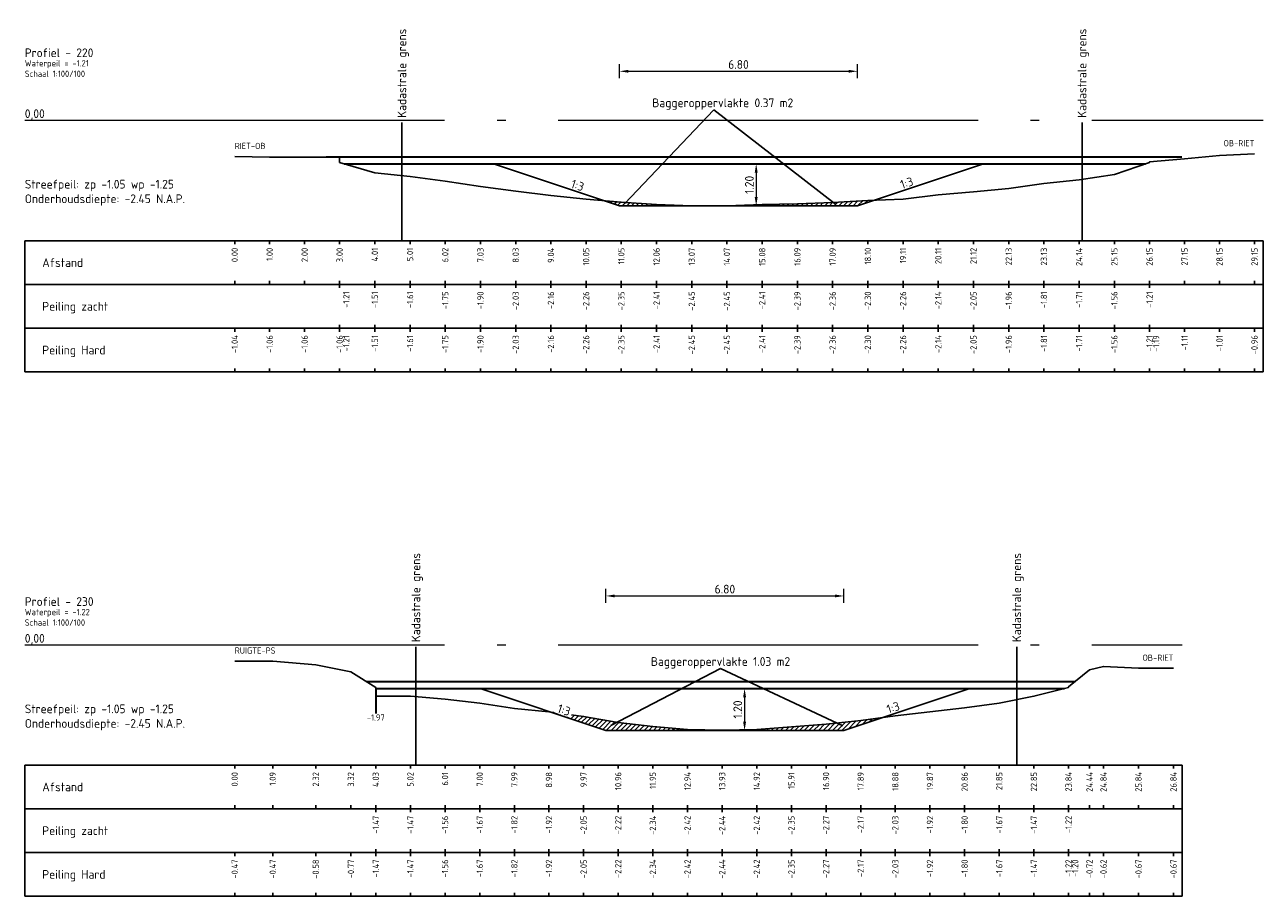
# Model space of a CAD drawing. Header units: metres. Extents: x 163463 to 198797, y 577287 to 592106.
# Tile 20 of 64: x 198349 to 198385, y 581554 to 581579. Entities that reach past the tile are written whole.
import ezdxf
from ezdxf.enums import TextEntityAlignment as Align

# ---------------------------------------------------------------- set-up
doc = ezdxf.new("R2010")
doc.units = ezdxf.units.M
doc.linetypes.add('AL-NAP_LIJN', pattern=[15.25, 12, -1.5, 0.25, -1.5])
for name, color, linetype in [('Afstandsbalk', 7, 'Continuous'), ('baggerarcering', 1, 'Continuous'), ('baggeroppervlak', 7, 'Continuous'), ('HardePeiling', 3, 'Continuous'), ('Kadastralegrens', 7, 'Continuous'), ('Legger', 2, 'Continuous'), ('Oever', 62, 'Continuous'), ('Teksten', 7, 'Continuous'), ('ZachtePeiling', 1, 'Continuous')]:
    doc.layers.add(name, color=color, linetype=linetype)
for name, color, linetype, lineweight in [('beschoeiing', 36, 'Continuous', 30), ('N-WA-WH-GRONDWATERLIJN-G', 150, 'AL-GRONDWATERLIJN', 35), ('X-XX-AL-NAP-G', 7, 'AL-NAP_LIJN', 18)]:
    doc.layers.add(name, color=color, linetype=linetype, lineweight=lineweight)
doc.styles.add('NLCS-ISO', font='NLCS-ISO.ttf')
doc.styles.add('NLCS-ISO-M100-T25', font='NLCS-ISO.ttf', dxfattribs={"height": 0.25})
doc.linetypes.add('AL-GRONDWATERLIJN', pattern='A,6,[32,NLCS.SHX,S=1,R=0,X=0,Y=0],6', length=12)
doc.dimstyles.new('NLCS-M100-T25-PIJL_l3_h1', dxfattribs={"dimscale": 0.1, "dimtxt": 0.25, "dimasz": 2.5, "dimexe": 2, "dimexo": 2, "dimgap": 0.7, "dimtad": 1, "dimzin": 0, "dimdsep": 46, "dimtxsty": 'NLCS-ISO-M100-T25', "dimcen": 2.5, "dimdle": 2, "dimclrd": 256, "dimclre": 256, "dimclrt": 256, "dimadec": 1, "dimazin": 0, "dimtfac": 1, "dimtofl": 0, "dimtmove": 1, "dimatfit": 0, "dimfxl": 2, "dimfxlon": 1, "dimtfill": 1, "dimtfillclr": 256, "dimtolj": 1, "dimtzin": 0, "dimlwd": 18, "dimlwe": 18, "dimarcsym": 0})
pattern_1 = [(45, (198102.50411, 581471.00325), (-0.06735192, 0.06735192), [])]

# ---------------------------------------------------------------- blocks, each defined once
blk = doc.blocks.new('*D487')
at = {"lineweight": 18, "transparency": 16777216}
for p, q in [((198370.396, 581574.753), (198370.196, 581574.753)), ((198370.396, 581574.503), (198370.396, 581573.803)), ((198370.396, 581573.553), (198370.196, 581573.553))]:
    blk.add_line(p, q, dxfattribs=at)
at = {"transparency": 16777216}
for points in [[(198370.355, 581574.503), (198370.438, 581574.503), (198370.396, 581574.753)], [(198370.355, 581573.803), (198370.438, 581573.803), (198370.396, 581573.553)]]:
    blk.add_solid(points, dxfattribs=at)
at = {"layer": 'Defpoints', "color": 0, "transparency": 16777216}
for p in [(198370.396, 581574.753), (198370.396, 581573.553), (198370.396, 581573.553)]:
    blk.add_point(p, dxfattribs=at)
at = {"transparency": 16777216, "insert": (198370.201, 581574.153), "char_height": 0.25, "attachment_point": 5, "rotation": 90, "style": 'NLCS-ISO-M100-T25', "bg_fill": 3, "box_fill_scale": 1.1, "bg_fill_color": 256, "bg_fill_true_color": 13158600, "bg_fill_transparency": 0}
blk.add_mtext('\\A1;1.20', dxfattribs=at)
blk = doc.blocks.new('*D488')
at = {"lineweight": 18, "transparency": 16777216}
for p, q in [((198370.064, 581559.753), (198369.864, 581559.753)), ((198370.064, 581559.503), (198370.064, 581558.803)), ((198370.064, 581558.553), (198369.864, 581558.553))]:
    blk.add_line(p, q, dxfattribs=at)
at = {"transparency": 16777216}
for points in [[(198370.023, 581559.503), (198370.106, 581559.503), (198370.064, 581559.753)], [(198370.023, 581558.803), (198370.106, 581558.803), (198370.064, 581558.553)]]:
    blk.add_solid(points, dxfattribs=at)
at = {"layer": 'Defpoints', "color": 0, "transparency": 16777216}
for p in [(198370.064, 581559.753), (198370.064, 581558.553), (198370.064, 581558.553)]:
    blk.add_point(p, dxfattribs=at)
at = {"transparency": 16777216, "insert": (198369.869, 581559.153), "char_height": 0.25, "attachment_point": 5, "rotation": 90, "style": 'NLCS-ISO-M100-T25', "bg_fill": 3, "box_fill_scale": 1.1, "bg_fill_color": 256, "bg_fill_true_color": 13158600, "bg_fill_transparency": 0}
blk.add_mtext('\\A1;1.20', dxfattribs=at)
blk = doc.blocks.new('*D643')
at = {"lineweight": 18, "transparency": 16777216}
for p, q in [((198366.49, 581577.198), (198366.49, 581577.598)), ((198373.29, 581577.198), (198373.29, 581577.598)), ((198366.74, 581577.398), (198373.04, 581577.398))]:
    blk.add_line(p, q, dxfattribs=at)
at = {"transparency": 16777216}
for points in [[(198366.74, 581577.44), (198366.74, 581577.357), (198366.49, 581577.398)], [(198373.04, 581577.44), (198373.04, 581577.357), (198373.29, 581577.398)]]:
    blk.add_solid(points, dxfattribs=at)
at = {"layer": 'Defpoints', "color": 0, "transparency": 16777216}
for p in [(198373.29, 581577.398), (198366.49, 581573.553), (198373.29, 581573.553)]:
    blk.add_point(p, dxfattribs=at)
at = {"transparency": 16777216, "insert": (198369.89, 581577.593), "char_height": 0.25, "attachment_point": 5, "style": 'NLCS-ISO-M100-T25', "bg_fill": 3, "box_fill_scale": 1.1, "bg_fill_color": 256, "bg_fill_true_color": 13158600, "bg_fill_transparency": 0}
blk.add_mtext('\\A1;6.80', dxfattribs=at)
blk = doc.blocks.new('*D644')
at = {"lineweight": 18, "transparency": 16777216}
for p, q in [((198366.102, 581562.198), (198366.102, 581562.598)), ((198372.902, 581562.198), (198372.902, 581562.598)), ((198366.352, 581562.398), (198372.652, 581562.398))]:
    blk.add_line(p, q, dxfattribs=at)
at = {"transparency": 16777216}
for points in [[(198366.352, 581562.44), (198366.352, 581562.357), (198366.102, 581562.398)], [(198372.652, 581562.44), (198372.652, 581562.357), (198372.902, 581562.398)]]:
    blk.add_solid(points, dxfattribs=at)
at = {"layer": 'Defpoints', "color": 0, "transparency": 16777216}
for p in [(198372.902, 581562.398), (198366.102, 581558.553), (198372.902, 581558.553)]:
    blk.add_point(p, dxfattribs=at)
at = {"transparency": 16777216, "insert": (198369.502, 581562.593), "char_height": 0.25, "attachment_point": 5, "style": 'NLCS-ISO-M100-T25', "bg_fill": 3, "box_fill_scale": 1.1, "bg_fill_color": 256, "bg_fill_true_color": 13158600, "bg_fill_transparency": 0}
blk.add_mtext('\\A1;6.80', dxfattribs=at)

msp = doc.modelspace()

# ---------------------------------------------------------------- hatches: boundary and pattern name
at = {"layer": 'baggerarcering'}
h = msp.add_hatch(dxfattribs=at)
h.set_pattern_fill('ANSI31', color=256, scale=0.03, style=0)
h.set_pattern_definition(pattern_1)
h.paths.add_polyline_path([(198366.061, 581573.696), (198366.49, 581573.553), (198368.554, 581573.553), (198367.548, 581573.593), (198366.541, 581573.653)])
h = msp.add_hatch(dxfattribs=at)
h.set_pattern_fill('ANSI31', color=256, scale=0.03, style=0)
h.set_pattern_definition(pattern_1)
h.paths.add_polyline_path([(198373.29, 581573.553), (198373.76, 581573.71), (198373.588, 581573.703), (198372.581, 581573.643), (198371.574, 581573.613), (198370.568, 581573.593), (198369.561, 581573.553)])
h = msp.add_hatch(dxfattribs=at)
h.set_pattern_fill('ANSI31', color=256, scale=0.03, style=0)
h.set_pattern_definition(pattern_1)
h.paths.add_polyline_path([(198372.902, 581558.553), (198374.006, 581558.921), (198373.383, 581558.833), (198372.393, 581558.733), (198371.403, 581558.653), (198370.413, 581558.583), (198369.423, 581558.563), (198368.433, 581558.583), (198367.442, 581558.663), (198366.452, 581558.783), (198365.462, 581558.953), (198364.538, 581559.075), (198366.102, 581558.553)])

# ---------------------------------------------------------------- linework, layer by layer
at = {"layer": 'Afstandsbalk'}
for p, q in [((198349.489, 581572.553), (198384.89, 581572.553)), ((198349.489, 581568.803), (198349.489, 581572.553)), ((198355.489, 581572.553), (198355.489, 581572.453)), ((198356.488, 581572.553), (198356.488, 581572.453)), ((198357.488, 581572.553), (198357.488, 581572.453)), ((198358.488, 581572.553), (198358.488, 581572.453)), ((198359.495, 581572.553), (198359.495, 581572.453)), ((198360.502, 581572.553), (198360.502, 581572.453)), ((198361.508, 581572.553), (198361.508, 581572.453)), ((198362.514, 581572.553), (198362.514, 581572.453)), ((198363.522, 581572.553), (198363.522, 581572.453)), ((198364.528, 581572.553), (198364.528, 581572.453)), ((198365.534, 581572.553), (198365.534, 581572.453)), ((198366.541, 581572.553), (198366.541, 581572.453)), ((198367.548, 581572.553), (198367.548, 581572.453)), ((198368.554, 581572.553), (198368.554, 581572.453)), ((198369.561, 581572.553), (198369.561, 581572.453)), ((198370.568, 581572.553), (198370.568, 581572.453)), ((198371.574, 581572.553), (198371.574, 581572.453)), ((198372.581, 581572.553), (198372.581, 581572.453)), ((198373.588, 581572.553), (198373.588, 581572.453)), ((198374.594, 581572.553), (198374.594, 581572.453)), ((198375.601, 581572.553), (198375.601, 581572.453)), ((198376.607, 581572.553), (198376.607, 581572.453)), ((198377.614, 581572.553), (198377.614, 581572.453)), ((198378.621, 581572.553), (198378.621, 581572.453)), ((198379.627, 581572.553), (198379.627, 581572.453)), ((198380.634, 581572.553), (198380.634, 581572.453)), ((198381.64, 581572.553), (198381.64, 581572.453)), ((198382.641, 581572.553), (198382.641, 581572.453)), ((198383.641, 581572.553), (198383.641, 581572.453)), ((198384.64, 581572.553), (198384.64, 581572.453)), ((198384.89, 581568.803), (198384.89, 581572.553)), ((198349.489, 581571.303), (198384.89, 581571.303)), ((198355.489, 581571.303), (198355.489, 581571.403)), ((198356.488, 581571.303), (198356.488, 581571.403)), ((198357.488, 581571.303), (198357.488, 581571.403)), ((198358.488, 581571.303), (198358.488, 581571.403)), ((198358.488, 581571.303), (198358.488, 581571.203)), ((198359.495, 581571.303), (198359.495, 581571.403)), ((198359.495, 581571.303), (198359.495, 581571.203)), ((198360.502, 581571.303), (198360.502, 581571.403)), ((198360.502, 581571.303), (198360.502, 581571.203)), ((198361.508, 581571.303), (198361.508, 581571.403)), ((198361.508, 581571.303), (198361.508, 581571.203)), ((198362.514, 581571.303), (198362.514, 581571.403)), ((198362.514, 581571.303), (198362.514, 581571.203)), ((198363.522, 581571.303), (198363.522, 581571.403)), ((198363.522, 581571.303), (198363.522, 581571.203)), ((198364.528, 581571.303), (198364.528, 581571.403)), ((198364.528, 581571.303), (198364.528, 581571.203)), ((198365.534, 581571.303), (198365.534, 581571.403)), ((198365.534, 581571.303), (198365.534, 581571.203)), ((198366.541, 581571.303), (198366.541, 581571.403)), ((198366.541, 581571.303), (198366.541, 581571.203)), ((198367.548, 581571.303), (198367.548, 581571.403)), ((198367.548, 581571.303), (198367.548, 581571.203)), ((198368.554, 581571.303), (198368.554, 581571.403)), ((198368.554, 581571.303), (198368.554, 581571.203)), ((198369.561, 581571.303), (198369.561, 581571.403)), ((198369.561, 581571.303), (198369.561, 581571.203)), ((198370.568, 581571.303), (198370.568, 581571.403)), ((198370.568, 581571.303), (198370.568, 581571.203)), ((198371.574, 581571.303), (198371.574, 581571.403)), ((198371.574, 581571.303), (198371.574, 581571.203)), ((198372.581, 581571.303), (198372.581, 581571.403)), ((198372.581, 581571.303), (198372.581, 581571.203)), ((198373.588, 581571.303), (198373.588, 581571.403)), ((198373.588, 581571.303), (198373.588, 581571.203)), ((198374.594, 581571.303), (198374.594, 581571.403)), ((198374.594, 581571.303), (198374.594, 581571.203)), ((198375.601, 581571.303), (198375.601, 581571.403)), ((198375.601, 581571.303), (198375.601, 581571.203)), ((198376.607, 581571.303), (198376.607, 581571.403)), ((198376.607, 581571.303), (198376.607, 581571.203)), ((198377.614, 581571.303), (198377.614, 581571.403)), ((198377.614, 581571.303), (198377.614, 581571.203)), ((198378.621, 581571.303), (198378.621, 581571.403)), ((198378.621, 581571.303), (198378.621, 581571.203)), ((198379.627, 581571.303), (198379.627, 581571.403)), ((198379.627, 581571.303), (198379.627, 581571.203)), ((198380.634, 581571.303), (198380.634, 581571.403)), ((198380.634, 581571.303), (198380.634, 581571.203)), ((198381.64, 581571.303), (198381.64, 581571.403)), ((198381.64, 581571.303), (198381.64, 581571.203)), ((198382.641, 581571.303), (198382.641, 581571.403)), ((198383.641, 581571.303), (198383.641, 581571.403)), ((198384.64, 581571.303), (198384.64, 581571.403)), ((198349.489, 581570.053), (198384.89, 581570.053)), ((198355.489, 581570.053), (198355.489, 581569.953)), ((198356.488, 581570.053), (198356.488, 581569.953)), ((198357.488, 581570.053), (198357.488, 581569.953)), ((198358.488, 581570.053), (198358.488, 581570.153)), ((198358.488, 581570.053), (198358.488, 581569.953)), ((198358.488, 581570.053), (198358.488, 581569.953)), ((198359.495, 581570.053), (198359.495, 581570.153)), ((198359.495, 581570.053), (198359.495, 581569.953)), ((198360.502, 581570.053), (198360.502, 581570.153)), ((198360.502, 581570.053), (198360.502, 581569.953)), ((198361.508, 581570.053), (198361.508, 581570.153)), ((198361.508, 581570.053), (198361.508, 581569.953)), ((198362.514, 581570.053), (198362.514, 581570.153)), ((198362.514, 581570.053), (198362.514, 581569.953)), ((198363.522, 581570.053), (198363.522, 581570.153)), ((198363.522, 581570.053), (198363.522, 581569.953)), ((198364.528, 581570.053), (198364.528, 581570.153)), ((198364.528, 581570.053), (198364.528, 581569.953)), ((198365.534, 581570.053), (198365.534, 581570.153)), ((198365.534, 581570.053), (198365.534, 581569.953)), ((198366.541, 581570.053), (198366.541, 581570.153)), ((198366.541, 581570.053), (198366.541, 581569.953)), ((198367.548, 581570.053), (198367.548, 581570.153)), ((198367.548, 581570.053), (198367.548, 581569.953)), ((198368.554, 581570.053), (198368.554, 581570.153)), ((198368.554, 581570.053), (198368.554, 581569.953)), ((198369.561, 581570.053), (198369.561, 581570.153)), ((198369.561, 581570.053), (198369.561, 581569.953)), ((198370.568, 581570.053), (198370.568, 581570.153)), ((198370.568, 581570.053), (198370.568, 581569.953)), ((198371.574, 581570.053), (198371.574, 581570.153)), ((198371.574, 581570.053), (198371.574, 581569.953)), ((198372.581, 581570.053), (198372.581, 581570.153)), ((198372.581, 581570.053), (198372.581, 581569.953)), ((198373.588, 581570.053), (198373.588, 581570.153)), ((198373.588, 581570.053), (198373.588, 581569.953)), ((198374.594, 581570.053), (198374.594, 581570.153)), ((198374.594, 581570.053), (198374.594, 581569.953)), ((198375.601, 581570.053), (198375.601, 581570.153)), ((198375.601, 581570.053), (198375.601, 581569.953)), ((198376.607, 581570.053), (198376.607, 581570.153)), ((198376.607, 581570.053), (198376.607, 581569.953)), ((198377.614, 581570.053), (198377.614, 581570.153)), ((198377.614, 581570.053), (198377.614, 581569.953)), ((198378.621, 581570.053), (198378.621, 581570.153)), ((198378.621, 581570.053), (198378.621, 581569.953)), ((198379.627, 581570.053), (198379.627, 581570.153)), ((198379.627, 581570.053), (198379.627, 581569.953)), ((198380.634, 581570.053), (198380.634, 581570.153)), ((198380.634, 581570.053), (198380.634, 581569.953)), ((198381.64, 581570.053), (198381.64, 581570.153)), ((198381.64, 581570.053), (198381.64, 581569.953)), ((198381.64, 581570.053), (198381.64, 581569.953)), ((198382.641, 581570.053), (198382.641, 581569.953)), ((198383.641, 581570.053), (198383.641, 581569.953)), ((198384.64, 581570.053), (198384.64, 581569.953)), ((198349.489, 581568.803), (198384.89, 581568.803)), ((198355.489, 581568.803), (198355.489, 581568.903)), ((198356.488, 581568.803), (198356.488, 581568.903)), ((198357.488, 581568.803), (198357.488, 581568.903)), ((198358.488, 581568.803), (198358.488, 581568.903)), ((198358.488, 581568.803), (198358.488, 581568.903)), ((198359.495, 581568.803), (198359.495, 581568.903)), ((198360.502, 581568.803), (198360.502, 581568.903)), ((198361.508, 581568.803), (198361.508, 581568.903)), ((198362.514, 581568.803), (198362.514, 581568.903)), ((198363.522, 581568.803), (198363.522, 581568.903)), ((198364.528, 581568.803), (198364.528, 581568.903)), ((198365.534, 581568.803), (198365.534, 581568.903)), ((198366.541, 581568.803), (198366.541, 581568.903)), ((198367.548, 581568.803), (198367.548, 581568.903)), ((198368.554, 581568.803), (198368.554, 581568.903)), ((198369.561, 581568.803), (198369.561, 581568.903)), ((198370.568, 581568.803), (198370.568, 581568.903)), ((198371.574, 581568.803), (198371.574, 581568.903)), ((198372.581, 581568.803), (198372.581, 581568.903)), ((198373.588, 581568.803), (198373.588, 581568.903)), ((198374.594, 581568.803), (198374.594, 581568.903)), ((198375.601, 581568.803), (198375.601, 581568.903)), ((198376.607, 581568.803), (198376.607, 581568.903)), ((198377.614, 581568.803), (198377.614, 581568.903)), ((198378.621, 581568.803), (198378.621, 581568.903)), ((198379.627, 581568.803), (198379.627, 581568.903)), ((198380.634, 581568.803), (198380.634, 581568.903)), ((198381.64, 581568.803), (198381.64, 581568.903)), ((198381.64, 581568.803), (198381.64, 581568.903)), ((198382.641, 581568.803), (198382.641, 581568.903)), ((198383.641, 581568.803), (198383.641, 581568.903)), ((198384.64, 581568.803), (198384.64, 581568.903)), ((198349.489, 581557.563), (198382.574, 581557.563)), ((198349.489, 581553.813), (198349.489, 581557.563)), ((198355.489, 581557.563), (198355.489, 581557.463)), ((198356.576, 581557.563), (198356.576, 581557.463)), ((198357.806, 581557.563), (198357.806, 581557.463)), ((198358.811, 581557.563), (198358.811, 581557.463)), ((198359.522, 581557.563), (198359.522, 581557.463)), ((198360.512, 581557.563), (198360.512, 581557.463)), ((198361.502, 581557.563), (198361.502, 581557.463)), ((198362.493, 581557.563), (198362.493, 581557.463)), ((198363.483, 581557.563), (198363.483, 581557.463)), ((198364.472, 581557.563), (198364.472, 581557.463)), ((198365.462, 581557.563), (198365.462, 581557.463)), ((198366.452, 581557.563), (198366.452, 581557.463)), ((198367.442, 581557.563), (198367.442, 581557.463)), ((198368.433, 581557.563), (198368.433, 581557.463)), ((198369.423, 581557.563), (198369.423, 581557.463)), ((198370.413, 581557.563), (198370.413, 581557.463)), ((198371.403, 581557.563), (198371.403, 581557.463)), ((198372.393, 581557.563), (198372.393, 581557.463)), ((198373.383, 581557.563), (198373.383, 581557.463)), ((198374.373, 581557.563), (198374.373, 581557.463)), ((198375.363, 581557.563), (198375.363, 581557.463)), ((198376.354, 581557.563), (198376.354, 581557.463)), ((198377.344, 581557.563), (198377.344, 581557.463)), ((198378.334, 581557.563), (198378.334, 581557.463)), ((198379.324, 581557.563), (198379.324, 581557.463)), ((198379.924, 581557.563), (198379.924, 581557.463)), ((198380.324, 581557.563), (198380.324, 581557.463)), ((198381.324, 581557.563), (198381.324, 581557.463)), ((198382.324, 581557.563), (198382.324, 581557.463)), ((198382.574, 581553.813), (198382.574, 581557.563)), ((198349.489, 581556.313), (198382.574, 581556.313)), ((198355.489, 581556.313), (198355.489, 581556.413)), ((198356.576, 581556.313), (198356.576, 581556.413)), ((198357.806, 581556.313), (198357.806, 581556.413)), ((198358.811, 581556.313), (198358.811, 581556.413)), ((198359.522, 581556.313), (198359.522, 581556.413)), ((198359.522, 581556.313), (198359.522, 581556.213)), ((198360.512, 581556.313), (198360.512, 581556.413)), ((198360.512, 581556.313), (198360.512, 581556.213)), ((198361.502, 581556.313), (198361.502, 581556.413)), ((198361.502, 581556.313), (198361.502, 581556.213)), ((198362.493, 581556.313), (198362.493, 581556.413)), ((198362.493, 581556.313), (198362.493, 581556.213)), ((198363.483, 581556.313), (198363.483, 581556.413)), ((198363.483, 581556.313), (198363.483, 581556.213)), ((198364.472, 581556.313), (198364.472, 581556.413)), ((198364.472, 581556.313), (198364.472, 581556.213)), ((198365.462, 581556.313), (198365.462, 581556.413)), ((198365.462, 581556.313), (198365.462, 581556.213)), ((198366.452, 581556.313), (198366.452, 581556.413)), ((198366.452, 581556.313), (198366.452, 581556.213)), ((198367.442, 581556.313), (198367.442, 581556.413)), ((198367.442, 581556.313), (198367.442, 581556.213)), ((198368.433, 581556.313), (198368.433, 581556.413)), ((198368.433, 581556.313), (198368.433, 581556.213)), ((198369.423, 581556.313), (198369.423, 581556.413)), ((198369.423, 581556.313), (198369.423, 581556.213)), ((198370.413, 581556.313), (198370.413, 581556.413)), ((198370.413, 581556.313), (198370.413, 581556.213)), ((198371.403, 581556.313), (198371.403, 581556.413)), ((198371.403, 581556.313), (198371.403, 581556.213)), ((198372.393, 581556.313), (198372.393, 581556.413)), ((198372.393, 581556.313), (198372.393, 581556.213)), ((198373.383, 581556.313), (198373.383, 581556.413)), ((198373.383, 581556.313), (198373.383, 581556.213)), ((198374.373, 581556.313), (198374.373, 581556.413)), ((198374.373, 581556.313), (198374.373, 581556.213)), ((198375.363, 581556.313), (198375.363, 581556.413)), ((198375.363, 581556.313), (198375.363, 581556.213)), ((198376.354, 581556.313), (198376.354, 581556.413)), ((198376.354, 581556.313), (198376.354, 581556.213)), ((198377.344, 581556.313), (198377.344, 581556.413)), ((198377.344, 581556.313), (198377.344, 581556.213)), ((198378.334, 581556.313), (198378.334, 581556.413)), ((198378.334, 581556.313), (198378.334, 581556.213)), ((198379.324, 581556.313), (198379.324, 581556.413)), ((198379.324, 581556.313), (198379.324, 581556.213)), ((198379.924, 581556.313), (198379.924, 581556.413)), ((198380.324, 581556.313), (198380.324, 581556.413)), ((198381.324, 581556.313), (198381.324, 581556.413)), ((198382.324, 581556.313), (198382.324, 581556.413)), ((198359.522, 581555.063), (198359.522, 581555.163)), ((198360.512, 581555.063), (198360.512, 581555.163)), ((198361.502, 581555.063), (198361.502, 581555.163)), ((198362.493, 581555.063), (198362.493, 581555.163)), ((198363.483, 581555.063), (198363.483, 581555.163)), ((198364.472, 581555.063), (198364.472, 581555.163)), ((198365.462, 581555.063), (198365.462, 581555.163)), ((198366.452, 581555.063), (198366.452, 581555.163)), ((198367.442, 581555.063), (198367.442, 581555.163)), ((198368.433, 581555.063), (198368.433, 581555.163)), ((198369.423, 581555.063), (198369.423, 581555.163)), ((198370.413, 581555.063), (198370.413, 581555.163)), ((198371.403, 581555.063), (198371.403, 581555.163)), ((198372.393, 581555.063), (198372.393, 581555.163)), ((198373.383, 581555.063), (198373.383, 581555.163)), ((198374.373, 581555.063), (198374.373, 581555.163)), ((198375.363, 581555.063), (198375.363, 581555.163)), ((198376.354, 581555.063), (198376.354, 581555.163)), ((198377.344, 581555.063), (198377.344, 581555.163)), ((198378.334, 581555.063), (198378.334, 581555.163)), ((198379.324, 581555.063), (198379.324, 581555.163)), ((198349.489, 581555.063), (198382.574, 581555.063)), ((198355.489, 581555.063), (198355.489, 581554.963)), ((198356.576, 581555.063), (198356.576, 581554.963)), ((198357.806, 581555.063), (198357.806, 581554.963)), ((198358.811, 581555.063), (198358.811, 581554.963)), ((198359.522, 581555.063), (198359.522, 581554.963)), ((198360.512, 581555.063), (198360.512, 581554.963)), ((198361.502, 581555.063), (198361.502, 581554.963)), ((198362.493, 581555.063), (198362.493, 581554.963)), ((198363.483, 581555.063), (198363.483, 581554.963)), ((198364.472, 581555.063), (198364.472, 581554.963)), ((198365.462, 581555.063), (198365.462, 581554.963)), ((198366.452, 581555.063), (198366.452, 581554.963)), ((198367.442, 581555.063), (198367.442, 581554.963)), ((198368.433, 581555.063), (198368.433, 581554.963)), ((198369.423, 581555.063), (198369.423, 581554.963)), ((198370.413, 581555.063), (198370.413, 581554.963)), ((198371.403, 581555.063), (198371.403, 581554.963)), ((198372.393, 581555.063), (198372.393, 581554.963)), ((198373.383, 581555.063), (198373.383, 581554.963)), ((198374.373, 581555.063), (198374.373, 581554.963)), ((198375.363, 581555.063), (198375.363, 581554.963)), ((198376.354, 581555.063), (198376.354, 581554.963)), ((198377.344, 581555.063), (198377.344, 581554.963)), ((198378.334, 581555.063), (198378.334, 581554.963)), ((198379.324, 581555.063), (198379.324, 581554.963)), ((198379.324, 581555.063), (198379.324, 581554.963)), ((198379.924, 581555.063), (198379.924, 581554.963)), ((198380.324, 581555.063), (198380.324, 581554.963)), ((198381.324, 581555.063), (198381.324, 581554.963)), ((198382.324, 581555.063), (198382.324, 581554.963)), ((198349.489, 581553.813), (198382.574, 581553.813)), ((198355.489, 581553.813), (198355.489, 581553.913)), ((198356.576, 581553.813), (198356.576, 581553.913)), ((198357.806, 581553.813), (198357.806, 581553.913)), ((198358.811, 581553.813), (198358.811, 581553.913)), ((198359.522, 581553.813), (198359.522, 581553.913)), ((198360.512, 581553.813), (198360.512, 581553.913)), ((198361.502, 581553.813), (198361.502, 581553.913)), ((198362.493, 581553.813), (198362.493, 581553.913)), ((198363.483, 581553.813), (198363.483, 581553.913)), ((198364.472, 581553.813), (198364.472, 581553.913)), ((198365.462, 581553.813), (198365.462, 581553.913)), ((198366.452, 581553.813), (198366.452, 581553.913)), ((198367.442, 581553.813), (198367.442, 581553.913)), ((198368.433, 581553.813), (198368.433, 581553.913)), ((198369.423, 581553.813), (198369.423, 581553.913)), ((198370.413, 581553.813), (198370.413, 581553.913)), ((198371.403, 581553.813), (198371.403, 581553.913)), ((198372.393, 581553.813), (198372.393, 581553.913)), ((198373.383, 581553.813), (198373.383, 581553.913)), ((198374.373, 581553.813), (198374.373, 581553.913)), ((198375.363, 581553.813), (198375.363, 581553.913)), ((198376.354, 581553.813), (198376.354, 581553.913)), ((198377.344, 581553.813), (198377.344, 581553.913)), ((198378.334, 581553.813), (198378.334, 581553.913)), ((198379.324, 581553.813), (198379.324, 581553.913)), ((198379.324, 581553.813), (198379.324, 581553.913)), ((198379.924, 581553.813), (198379.924, 581553.913)), ((198380.324, 581553.813), (198380.324, 581553.913)), ((198381.324, 581553.813), (198381.324, 581553.913)), ((198382.324, 581553.813), (198382.324, 581553.913))]:
    msp.add_line(p, q, dxfattribs=at)
at = {"layer": 'baggeroppervlak'}
for p in [(198366.239, 581558.69), (198372.871, 581558.686)]:
    msp.add_line(p, (198369.377, 581560.324), dxfattribs=at)
at = {"layer": 'baggeroppervlak', "flags": 128}
for points in [[(198366.631, 581573.612), (198369.19, 581576.297)], [(198369.19, 581576.297), (198372.666, 581573.603)]]:
    msp.add_lwpolyline(points, dxfattribs=at)
at = {"layer": 'beschoeiing'}
msp.add_line((198359.522, 581559.783), (198359.522, 581559.033), dxfattribs=at)
at = {"layer": 'HardePeiling'}
for points in [[(198358.488, 581574.793), (198358.488, 581574.793), (198359.495, 581574.493), (198360.502, 581574.393), (198361.508, 581574.253), (198362.514, 581574.103), (198363.522, 581573.973), (198364.528, 581573.843), (198365.534, 581573.743), (198366.541, 581573.653), (198367.548, 581573.593), (198368.554, 581573.553), (198369.561, 581573.553), (198370.568, 581573.593), (198371.574, 581573.613), (198372.581, 581573.643), (198373.588, 581573.703), (198374.594, 581573.743), (198375.601, 581573.863), (198376.607, 581573.953), (198377.614, 581574.043), (198378.621, 581574.193), (198379.627, 581574.293), (198380.634, 581574.443), (198381.64, 581574.793), (198381.64, 581574.793)], [(198359.522, 581559.783), (198359.522, 581559.533), (198360.512, 581559.533), (198361.502, 581559.443), (198362.493, 581559.333), (198363.483, 581559.183), (198364.472, 581559.083), (198365.462, 581558.953), (198366.452, 581558.783), (198367.442, 581558.663), (198368.433, 581558.583), (198369.423, 581558.563), (198370.413, 581558.583), (198371.403, 581558.653), (198372.393, 581558.733), (198373.383, 581558.833), (198374.373, 581558.973), (198375.363, 581559.083), (198376.354, 581559.203), (198377.344, 581559.333), (198378.334, 581559.533), (198379.324, 581559.783), (198379.324, 581559.783)]]:
    msp.add_lwpolyline(points, dxfattribs=at)
at = {"layer": 'Kadastralegrens'}
for p, q in [((198360.269, 581575.932), (198360.269, 581572.553)), ((198379.71, 581575.932), (198379.71, 581572.553)), ((198360.669, 581560.942), (198360.669, 581557.563)), ((198377.844, 581560.942), (198377.844, 581557.563))]:
    msp.add_line(p, q, dxfattribs=at)
at = {"layer": 'N-WA-WH-GRONDWATERLIJN-G'}
for p, q in [((198358.104, 581574.953), (198382.566, 581574.953)), ((198358.622, 581574.753), (198381.525, 581574.753)), ((198359.253, 581559.953), (198379.512, 581559.953)), ((198359.522, 581559.753), (198379.205, 581559.753))]:
    msp.add_line(p, q, dxfattribs=at)
at = {"layer": 'Oever'}
for points in [[(198355.489, 581574.963), (198356.488, 581574.943), (198357.488, 581574.943), (198358.488, 581574.943), (198358.488, 581574.793)], [(198381.64, 581574.793), (198381.64, 581574.813), (198382.641, 581574.893), (198383.641, 581574.993), (198384.64, 581575.043)], [(198355.489, 581560.538), (198356.576, 581560.535), (198357.806, 581560.425), (198358.811, 581560.232), (198359.522, 581559.783)], [(198379.324, 581559.783), (198379.324, 581559.803), (198379.924, 581560.283), (198380.324, 581560.383), (198381.324, 581560.333), (198382.324, 581560.333)]]:
    msp.add_lwpolyline(points, dxfattribs=at)
at = {"layer": 'X-XX-AL-NAP-G'}
for p, q in [((198349.489, 581576.003), (198384.89, 581576.003)), ((198349.489, 581561.003), (198382.574, 581561.003))]:
    msp.add_line(p, q, dxfattribs=at)
at = {"layer": 'ZachtePeiling'}
for points in [[(198358.488, 581574.793), (198358.488, 581574.793), (198359.495, 581574.493), (198360.502, 581574.393), (198361.508, 581574.253), (198362.514, 581574.103), (198363.522, 581573.973), (198364.528, 581573.843), (198365.534, 581573.743), (198366.541, 581573.653), (198367.548, 581573.593), (198368.554, 581573.553), (198369.561, 581573.553), (198370.568, 581573.593), (198371.574, 581573.613), (198372.581, 581573.643), (198373.588, 581573.703), (198374.594, 581573.743), (198375.601, 581573.863), (198376.607, 581573.953), (198377.614, 581574.043), (198378.621, 581574.193), (198379.627, 581574.293), (198380.634, 581574.443), (198381.64, 581574.793), (198381.64, 581574.793)], [(198359.522, 581559.783), (198359.522, 581559.533), (198360.512, 581559.533), (198361.502, 581559.443), (198362.493, 581559.333), (198363.483, 581559.183), (198364.472, 581559.083), (198365.462, 581558.953), (198366.452, 581558.783), (198367.442, 581558.663), (198368.433, 581558.583), (198369.423, 581558.563), (198370.413, 581558.583), (198371.403, 581558.653), (198372.393, 581558.733), (198373.383, 581558.833), (198374.373, 581558.973), (198375.363, 581559.083), (198376.354, 581559.203), (198377.344, 581559.333), (198378.334, 581559.533), (198379.324, 581559.783), (198379.324, 581559.783)]]:
    msp.add_lwpolyline(points, dxfattribs=at)

# ---------------------------------------------------------------- texts
at = {"layer": 'baggeroppervlak', "style": 'NLCS-ISO'}
for s, p in [('Baggeroppervlakte 0.37 m2', (198369.44, 581576.297)), ('Baggeroppervlakte 1.03 m2', (198369.377, 581560.324))]:
    msp.add_text(s, height=0.25, dxfattribs=at).set_placement(p, align=Align.BOTTOM_CENTER)
at = {"layer": 'Teksten', "style": 'NLCS-ISO'}
for p in [(198360.269, 581576.069), (198379.71, 581576.069), (198360.669, 581561.079), (198377.844, 581561.079)]:
    msp.add_text('Kadastrale grens', height=0.25, rotation=90, dxfattribs=at).set_placement(p, align=Align.MIDDLE_LEFT)
for s, height, p in [('Profiel - 220    ', 0.25, (198349.489, 581577.927)), ('Waterpeil = -1.21', 0.18, (198349.489, 581577.627)), ('Schaal 1:100/100', 0.18, (198349.489, 581577.327)), ('RIET-OB', 0.18, (198355.489, 581575.263)), ('Afstand', 0.25, (198349.989, 581571.928)), ('Peiling zacht', 0.25, (198349.989, 581570.678)), ('Peiling Hard', 0.25, (198349.989, 581569.428)), ('Profiel - 230    ', 0.25, (198349.489, 581562.238)), ('Waterpeil = -1.22', 0.18, (198349.489, 581561.938)), ('Schaal 1:100/100', 0.18, (198349.489, 581561.638)), ('RUIGTE-PS', 0.18, (198355.489, 581560.838)), ('Afstand', 0.25, (198349.989, 581556.938)), ('Peiling zacht', 0.25, (198349.989, 581555.688)), ('Peiling Hard', 0.25, (198349.989, 581554.438))]:
    msp.add_text(s, height=height, dxfattribs=at).set_placement(p, align=Align.MIDDLE_LEFT)
for p in [(198384.64, 581575.343), (198382.324, 581560.633)]:
    msp.add_text('OB-RIET', height=0.18, dxfattribs=at).set_placement(p, align=Align.MIDDLE_RIGHT)
for s, p in [('0.00', (198355.489, 581572.353)), ('1.00', (198356.488, 581572.353)), ('2.00', (198357.488, 581572.353)), ('3.00', (198358.488, 581572.353)), ('4.01', (198359.495, 581572.353)), ('5.01', (198360.502, 581572.353)), ('6.02', (198361.508, 581572.353)), ('7.03', (198362.514, 581572.353)), ('8.03', (198363.522, 581572.353)), ('9.04', (198364.528, 581572.353)), ('10.05', (198365.534, 581572.353)), ('11.05', (198366.541, 581572.353)), ('12.06', (198367.548, 581572.353)), ('13.07', (198368.554, 581572.353)), ('14.07', (198369.561, 581572.353)), ('15.08', (198370.568, 581572.353)), ('16.09', (198371.574, 581572.353)), ('17.09', (198372.581, 581572.353)), ('18.10', (198373.588, 581572.353)), ('19.11', (198374.594, 581572.353)), ('20.11', (198375.601, 581572.353)), ('21.12', (198376.607, 581572.353)), ('22.13', (198377.614, 581572.353)), ('23.13', (198378.621, 581572.353)), ('24.14', (198379.627, 581572.353)), ('25.15', (198380.634, 581572.353)), ('26.15', (198381.64, 581572.353)), ('27.15', (198382.641, 581572.353)), ('28.15', (198383.641, 581572.353)), ('29.15', (198384.64, 581572.353)), ('-1.21', (198358.678, 581571.103)), ('-1.51', (198359.495, 581571.103)), ('-1.61', (198360.502, 581571.103)), ('-1.75', (198361.508, 581571.103)), ('-1.90', (198362.514, 581571.103)), ('-2.03', (198363.522, 581571.103)), ('-2.16', (198364.528, 581571.103)), ('-2.26', (198365.534, 581571.103)), ('-2.35', (198366.541, 581571.103)), ('-2.41', (198367.548, 581571.103)), ('-2.45', (198368.554, 581571.103)), ('-2.45', (198369.561, 581571.103)), ('-2.41', (198370.568, 581571.103)), ('-2.39', (198371.574, 581571.103)), ('-2.36', (198372.581, 581571.103)), ('-2.30', (198373.588, 581571.103)), ('-2.26', (198374.594, 581571.103)), ('-2.14', (198375.601, 581571.103)), ('-2.05', (198376.607, 581571.103)), ('-1.96', (198377.614, 581571.103)), ('-1.81', (198378.621, 581571.103)), ('-1.71', (198379.627, 581571.103)), ('-1.56', (198380.634, 581571.103)), ('-1.21', (198381.64, 581571.103)), ('-1.04', (198355.489, 581569.853)), ('-1.06', (198356.488, 581569.853)), ('-1.06', (198357.488, 581569.853)), ('-1.06', (198358.488, 581569.853)), ('-1.21', (198358.678, 581569.853)), ('-1.51', (198359.495, 581569.853)), ('-1.61', (198360.502, 581569.853)), ('-1.75', (198361.508, 581569.853)), ('-1.90', (198362.514, 581569.853)), ('-2.03', (198363.522, 581569.853)), ('-2.16', (198364.528, 581569.853)), ('-2.26', (198365.534, 581569.853)), ('-2.35', (198366.541, 581569.853)), ('-2.41', (198367.548, 581569.853)), ('-2.45', (198368.554, 581569.853)), ('-2.45', (198369.561, 581569.853)), ('-2.41', (198370.568, 581569.853)), ('-2.39', (198371.574, 581569.853)), ('-2.36', (198372.581, 581569.853)), ('-2.30', (198373.588, 581569.853)), ('-2.26', (198374.594, 581569.853)), ('-2.14', (198375.601, 581569.853)), ('-2.05', (198376.607, 581569.853)), ('-1.96', (198377.614, 581569.853)), ('-1.81', (198378.621, 581569.853)), ('-1.71', (198379.627, 581569.853)), ('-1.56', (198380.634, 581569.853)), ('-1.21', (198381.64, 581569.853)), ('-1.19', (198381.83, 581569.853)), ('-1.11', (198382.641, 581569.853)), ('-1.01', (198383.641, 581569.853)), ('-0.96', (198384.64, 581569.853)), ('0.00', (198355.489, 581557.363)), ('1.09', (198356.576, 581557.363)), ('2.32', (198357.806, 581557.363)), ('3.32', (198358.811, 581557.363)), ('4.03', (198359.522, 581557.363)), ('5.02', (198360.512, 581557.363)), ('6.01', (198361.502, 581557.363)), ('7.00', (198362.493, 581557.363)), ('7.99', (198363.483, 581557.363)), ('8.98', (198364.472, 581557.363)), ('9.97', (198365.462, 581557.363)), ('10.96', (198366.452, 581557.363)), ('11.95', (198367.442, 581557.363)), ('12.94', (198368.433, 581557.363)), ('13.93', (198369.423, 581557.363)), ('14.92', (198370.413, 581557.363)), ('15.91', (198371.403, 581557.363)), ('16.90', (198372.393, 581557.363)), ('17.89', (198373.383, 581557.363)), ('18.88', (198374.373, 581557.363)), ('19.87', (198375.363, 581557.363)), ('20.86', (198376.354, 581557.363)), ('21.85', (198377.344, 581557.363)), ('22.85', (198378.334, 581557.363)), ('23.84', (198379.324, 581557.363)), ('24.44', (198379.924, 581557.363)), ('24.84', (198380.324, 581557.363)), ('25.84', (198381.324, 581557.363)), ('26.84', (198382.324, 581557.363)), ('-1.47', (198359.522, 581556.113)), ('-1.47', (198360.512, 581556.113)), ('-1.56', (198361.502, 581556.113)), ('-1.67', (198362.493, 581556.113)), ('-1.82', (198363.483, 581556.113)), ('-1.92', (198364.472, 581556.113)), ('-2.05', (198365.462, 581556.113)), ('-2.22', (198366.452, 581556.113)), ('-2.34', (198367.442, 581556.113)), ('-2.42', (198368.433, 581556.113)), ('-2.44', (198369.423, 581556.113)), ('-2.42', (198370.413, 581556.113)), ('-2.35', (198371.403, 581556.113)), ('-2.27', (198372.393, 581556.113)), ('-2.17', (198373.383, 581556.113)), ('-2.03', (198374.373, 581556.113)), ('-1.92', (198375.363, 581556.113)), ('-1.80', (198376.354, 581556.113)), ('-1.67', (198377.344, 581556.113)), ('-1.47', (198378.334, 581556.113)), ('-1.22', (198379.324, 581556.113)), ('-0.47', (198355.489, 581554.863)), ('-0.47', (198356.576, 581554.863)), ('-0.58', (198357.806, 581554.863)), ('-0.77', (198358.811, 581554.863)), ('-1.47', (198359.522, 581554.863)), ('-1.47', (198360.512, 581554.863)), ('-1.56', (198361.502, 581554.863)), ('-1.67', (198362.493, 581554.863)), ('-1.82', (198363.483, 581554.863)), ('-1.92', (198364.472, 581554.863)), ('-2.05', (198365.462, 581554.863)), ('-2.22', (198366.452, 581554.863)), ('-2.34', (198367.442, 581554.863)), ('-2.42', (198368.433, 581554.863)), ('-2.44', (198369.423, 581554.863)), ('-2.42', (198370.413, 581554.863)), ('-2.35', (198371.403, 581554.863)), ('-2.27', (198372.393, 581554.863)), ('-2.17', (198373.383, 581554.863)), ('-2.03', (198374.373, 581554.863)), ('-1.92', (198375.363, 581554.863)), ('-1.80', (198376.354, 581554.863)), ('-1.67', (198377.344, 581554.863)), ('-1.47', (198378.334, 581554.863)), ('-1.22', (198379.324, 581554.863)), ('-1.20', (198379.514, 581554.863)), ('-0.72', (198379.924, 581554.863)), ('-0.62', (198380.324, 581554.863)), ('-0.67', (198381.324, 581554.863)), ('-0.67', (198382.324, 581554.863))]:
    msp.add_text(s, height=0.18, rotation=90, dxfattribs=at).set_placement(p, align=Align.MIDDLE_RIGHT)
msp.add_text('-1.97', height=0.18, dxfattribs=at).set_placement((198359.522, 581558.833), align=Align.CENTER)
at = {"layer": 'Teksten', "char_height": 0.25, "width": 6.125, "attachment_point": 7, "style": 'NLCS-ISO'}
for s, insert in [('0,00 ', (198349.489, 581576.003)), ('Streefpeil: zp -1.05 wp -1.25 Onderhoudsdiepte: -2.45 N.A.P.', (198349.489, 581573.553)), ('0,00 ', (198349.489, 581561.003)), ('Streefpeil: zp -1.05 wp -1.25 Onderhoudsdiepte: -2.45 N.A.P.', (198349.489, 581558.553))]:
    msp.add_mtext(s, dxfattribs=dict(at, insert=insert))

# ---------------------------------------------------------------- next in the draw order: dimensions: what is measured, and where the dimension line sits
for p1, p2, picture, middle in [((198370.396, 581574.753), (198370.396, 581573.553), '*D487', (198370.201, 581574.153)), ((198370.064, 581559.753), (198370.064, 581558.553), '*D488', (198369.869, 581559.153))]:
    dim = msp.add_aligned_dim(p1=p1, p2=p2, distance=0, dimstyle='NLCS-M100-T25-PIJL_l3_h1')
    dim.commit()
    dim.dimension.update_dxf_attribs({"geometry": picture, "text_midpoint": middle})

# ---------------------------------------------------------------- next in the draw order: linework, layer by layer
at = {"layer": 'Legger', "flags": 128}
for points in [[(198376.89, 581574.753), (198373.29, 581573.553), (198366.49, 581573.553), (198362.89, 581574.753), (198366.49, 581573.553)], [(198376.502, 581559.753), (198372.902, 581558.553), (198366.102, 581558.553), (198362.502, 581559.753), (198366.102, 581558.553)]]:
    msp.add_lwpolyline(points, dxfattribs=at)

# ---------------------------------------------------------------- next in the draw order: texts
at = {"layer": 'baggeroppervlak', "char_height": 0.25, "width": 0.43481, "attachment_point": 8, "style": 'NLCS-ISO', "bg_fill": 3, "box_fill_scale": 1.1, "bg_fill_color": 256, "bg_fill_transparency": 0}
for insert, rotation in [((198365.251, 581574.019), 341.5651), ((198374.739, 581574.089), 18.4349), ((198374.351, 581559.089), 18.4349), ((198364.864, 581559.019), 341.5651)]:
    msp.add_mtext('1:3', dxfattribs=dict(at, insert=insert, rotation=rotation))

# ---------------------------------------------------------------- next in the draw order: dimensions: what is measured, and where the dimension line sits
for base, p1, p2, picture, middle in [((198373.29, 581577.398), (198366.49, 581573.553), (198373.29, 581573.553), '*D643', (198369.89, 581577.593)), ((198372.902, 581562.398), (198366.102, 581558.553), (198372.902, 581558.553), '*D644', (198369.502, 581562.593))]:
    dim = msp.add_linear_dim(base=base, p1=p1, p2=p2, dimstyle='NLCS-M100-T25-PIJL_l3_h1')
    dim.commit()
    dim.dimension.update_dxf_attribs({"geometry": picture, "text_midpoint": middle})

doc.saveas('drawing.dxf')
